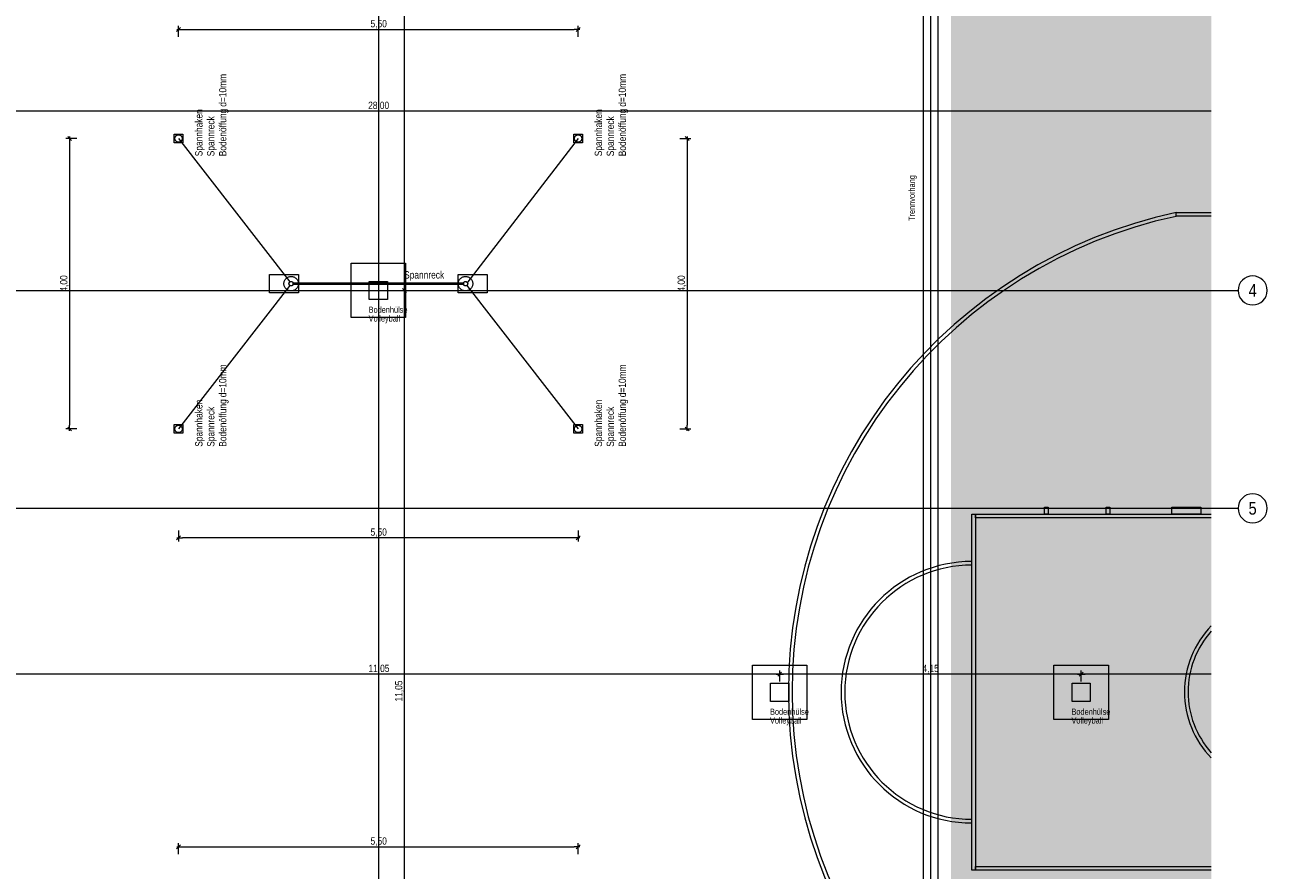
# Model space of a CAD drawing. Extents: x -720 to 300, y 62 to 1162.
# Tile 39 of 256: x -250 to 92, y 450 to 683. Entities that reach past the tile are written whole.
import ezdxf
from ezdxf.enums import TextEntityAlignment as Align
from ezdxf.lldxf.tags import DXFTag

# ---------------------------------------------------------------- set-up
doc = ezdxf.new("R2010")
doc.units = 0
doc.layers.get('0').update_dxf_attribs({"lineweight": 13})
for name, color, linetype, lineweight, true_color in [('60- 61 allgemeine Ausstattung- 1 Möbel', 7, 'Continuous', 9, 0x00cccc), ('70 -72 Beschriftung- 1 Beschriftung allgemein', 7, 'Continuous', 9, 0xff6633), ('70 -72 Beschriftung- 2 Beschriftung Bauteile', 7, 'Continuous', 9, 0x9999ff), ('70 -76 Bemaßung- 2 Allgemein', 9, 'Continuous', 5, 0x808080), ('iwb_Layout Achsbezeichung', 1, 'Continuous', 13, 0xff0000), ('iwb_Layout BA_Markierung', 7, 'Continuous', 9, 0xbadcdc)]:
    doc.layers.add(name, color=color, linetype=linetype, lineweight=lineweight, true_color=true_color)
doc.layers.add('70 -71 Achsen- 1 Gebäudeachsen', color=7, linetype='STRICHPUNKT2-A06G93UB8I', lineweight=18)
doc.layers.add('70 -73 Bauteildarst.- 2 verdeckt 0.15', color=7, linetype='fein_strichliert-A06G93UC8I', lineweight=15)
doc.styles.get("Standard").update_dxf_attribs({"font": 'ARIALN.TTF'})
tags = doc.linetypes.add('fein_strichliert-A06G93UC8I', pattern=[4, 1, -2, 1]).pattern_tags.tags
tags[8:9] = [DXFTag(74, 4), DXFTag(75, 0), DXFTag(340, '0'), DXFTag(46, 0.0), DXFTag(50, 0.0), DXFTag(44, 0.0), DXFTag(45, 0.0)]
tags[6:7] = [DXFTag(74, 4), DXFTag(75, 0), DXFTag(340, '0'), DXFTag(46, 0.0), DXFTag(50, 0.0), DXFTag(44, 0.0), DXFTag(45, 0.0)]
tags[4:5] = [DXFTag(74, 4), DXFTag(75, 0), DXFTag(340, '0'), DXFTag(46, 0.0), DXFTag(50, 0.0), DXFTag(44, 0.0), DXFTag(45, 0.0)]
tags = doc.linetypes.add('STRICHPUNKT2', pattern=[12.7, 6.35, -3.175, 0, -3.175]).pattern_tags.tags
tags[10:11] = [DXFTag(74, 4), DXFTag(75, 0), DXFTag(340, '0'), DXFTag(46, 0.0), DXFTag(50, 0.0), DXFTag(44, 0.0), DXFTag(45, 0.0)]
tags[8:9] = [DXFTag(74, 4), DXFTag(75, 0), DXFTag(340, '0'), DXFTag(46, 0.0), DXFTag(50, 0.0), DXFTag(44, 0.0), DXFTag(45, 0.0)]
tags[6:7] = [DXFTag(74, 4), DXFTag(75, 0), DXFTag(340, '0'), DXFTag(46, 0.0), DXFTag(50, 0.0), DXFTag(44, 0.0), DXFTag(45, 0.0)]
tags[4:5] = [DXFTag(74, 4), DXFTag(75, 0), DXFTag(340, '0'), DXFTag(46, 0.0), DXFTag(50, 0.0), DXFTag(44, 0.0), DXFTag(45, 0.0)]
tags = doc.linetypes.add('STRICHPUNKT2-A06G93UB8I', pattern=[12.7, 6.35, -3.175, 0, -3.175]).pattern_tags.tags
tags[10:11] = [DXFTag(74, 4), DXFTag(75, 0), DXFTag(340, '0'), DXFTag(46, 0.0), DXFTag(50, 0.0), DXFTag(44, 0.0), DXFTag(45, 0.0)]
tags[8:9] = [DXFTag(74, 4), DXFTag(75, 0), DXFTag(340, '0'), DXFTag(46, 0.0), DXFTag(50, 0.0), DXFTag(44, 0.0), DXFTag(45, 0.0)]
tags[6:7] = [DXFTag(74, 4), DXFTag(75, 0), DXFTag(340, '0'), DXFTag(46, 0.0), DXFTag(50, 0.0), DXFTag(44, 0.0), DXFTag(45, 0.0)]
tags[4:5] = [DXFTag(74, 4), DXFTag(75, 0), DXFTag(340, '0'), DXFTag(46, 0.0), DXFTag(50, 0.0), DXFTag(44, 0.0), DXFTag(45, 0.0)]

# ---------------------------------------------------------------- blocks, each defined once
blk = doc.blocks.new('Polygon-A06G93U58I')
at = {"color": 0, "linetype": 'ByBlock', "lineweight": -2, "ltscale": 0.13}
blk.add_solid([(4.85, 86.71), (4.69, 1083.81), (76.5, 86.52), (76.5, 1083.81)], dxfattribs=at)
blk = doc.blocks.new('Referenz-A06G93UD8I')
at = {"layer": '60- 61 allgemeine Ausstattung- 1 Möbel', "color": 0, "linetype": 'Continuous', "lineweight": -2, "ltscale": 0.13}
for p, q in [((-2.85, 768.91), (-2.85, 229.91)), ((1.15, 768.91), (1.15, 229.91)), ((-209.03, 650.58), (-209.03, 652.94)), ((-209.03, 652.94), (-206.67, 652.94)), ((-206.67, 650.58), (-209.03, 650.58)), ((-207.85, 651.76), (-177.22, 612.24)), ((-206.67, 652.94), (-206.67, 650.58)), ((-97.85, 651.76), (-128.49, 611.88)), ((-99.03, 650.58), (-99.03, 652.94)), ((-99.03, 652.94), (-96.67, 652.94)), ((-96.67, 650.58), (-99.03, 650.58)), ((-96.67, 652.94), (-96.67, 650.58)), ((66.75, 630.31), (66.75, 631.33)), ((66.75, 630.33), (66.75, 631.33)), ((66.75, 631.33), (76.46, 631.33)), ((76.46, 630.33), (66.75, 630.33)), ((-182.85, 609.26), (-182.85, 614.26)), ((-182.85, 614.26), (-174.85, 614.26)), ((-178.82, 612.15), (-178.77, 612.34)), ((-178.77, 612.34), (-178.7, 612.53)), ((-178.7, 612.53), (-178.62, 612.7)), ((-178.62, 612.7), (-178.52, 612.87)), ((-178.52, 612.87), (-178.4, 613.03)), ((-178.4, 613.03), (-178.27, 613.17)), ((-178.27, 613.17), (-178.12, 613.31)), ((-178.12, 613.31), (-177.96, 613.42)), ((-177.96, 613.42), (-177.8, 613.52)), ((-177.8, 613.52), (-177.62, 613.61)), ((-177.62, 613.61), (-177.43, 613.67)), ((-177.43, 613.67), (-177.24, 613.72)), ((-177.3, 612.16), (-177.26, 612.2)), ((-177.26, 612.2), (-177.22, 612.24)), ((-177.24, 613.72), (-177.05, 613.75)), ((-177.22, 612.24), (-177.17, 612.27)), ((-177.17, 612.27), (-177.12, 612.3)), ((-177.12, 612.3), (-177.06, 612.32)), ((-177.06, 612.32), (-177.01, 612.34)), ((-177.05, 613.75), (-176.85, 613.76)), ((-177.01, 612.34), (-176.95, 612.35)), ((-176.95, 612.35), (-176.89, 612.36)), ((-176.89, 612.36), (-176.83, 612.36)), ((-176.85, 613.76), (-176.66, 613.75)), ((-176.83, 612.36), (-176.77, 612.35)), ((-176.77, 612.35), (-176.72, 612.34)), ((-176.72, 612.34), (-176.66, 612.33)), ((-176.66, 613.75), (-176.46, 613.72)), ((-176.66, 612.33), (-176.61, 612.31)), ((-176.61, 612.31), (-176.55, 612.28)), ((-176.55, 612.28), (-176.5, 612.25)), ((-176.5, 612.25), (-176.46, 612.21)), ((-176.46, 613.72), (-176.27, 613.67)), ((-176.46, 612.21), (-176.42, 612.17)), ((-176.27, 613.67), (-176.09, 613.61)), ((-176.09, 613.61), (-175.91, 613.52)), ((-175.91, 613.52), (-175.74, 613.42)), ((-175.74, 613.42), (-175.58, 613.31)), ((-175.58, 613.31), (-175.44, 613.17)), ((-175.44, 613.17), (-175.31, 613.03)), ((-175.31, 613.03), (-175.19, 612.87)), ((-175.19, 612.87), (-175.09, 612.7)), ((-175.09, 612.7), (-175, 612.53)), ((-175, 612.53), (-174.94, 612.34)), ((-174.94, 612.34), (-174.89, 612.15)), ((-174.85, 614.26), (-174.85, 609.26)), ((-130.85, 614.26), (-122.85, 614.26)), ((-130.85, 609.26), (-130.85, 614.26)), ((-130.81, 612.15), (-130.77, 612.34)), ((-130.77, 612.34), (-130.7, 612.52)), ((-130.7, 612.52), (-130.62, 612.7)), ((-130.62, 612.7), (-130.52, 612.87)), ((-130.52, 612.87), (-130.4, 613.03)), ((-130.4, 613.03), (-130.27, 613.17)), ((-130.27, 613.17), (-130.12, 613.31)), ((-130.12, 613.31), (-129.96, 613.42)), ((-129.96, 613.42), (-129.8, 613.52)), ((-129.8, 613.52), (-129.62, 613.61)), ((-129.62, 613.61), (-129.43, 613.67)), ((-129.43, 613.67), (-129.24, 613.72)), ((-129.3, 612.16), (-129.26, 612.2)), ((-129.26, 612.2), (-129.22, 612.24)), ((-129.24, 613.72), (-129.05, 613.75)), ((-129.22, 612.24), (-129.17, 612.27)), ((-129.17, 612.27), (-129.12, 612.3)), ((-129.12, 612.3), (-129.06, 612.32)), ((-129.06, 612.32), (-129.01, 612.34)), ((-129.05, 613.75), (-128.85, 613.76)), ((-129.01, 612.34), (-128.95, 612.35)), ((-128.95, 612.35), (-128.89, 612.36)), ((-128.89, 612.36), (-128.83, 612.36)), ((-128.85, 613.76), (-128.66, 613.75)), ((-128.83, 612.36), (-128.77, 612.35)), ((-128.77, 612.35), (-128.72, 612.34)), ((-128.72, 612.34), (-128.66, 612.33)), ((-128.66, 613.75), (-128.46, 613.72)), ((-128.66, 612.33), (-128.61, 612.31)), ((-128.61, 612.31), (-128.55, 612.28)), ((-128.55, 612.28), (-128.5, 612.25)), ((-128.5, 612.25), (-128.46, 612.21)), ((-128.46, 613.72), (-128.27, 613.67)), ((-128.46, 612.21), (-128.42, 612.17)), ((-128.27, 613.67), (-128.09, 613.61)), ((-128.09, 613.61), (-127.91, 613.52)), ((-127.91, 613.52), (-127.74, 613.42)), ((-127.74, 613.42), (-127.58, 613.31)), ((-127.58, 613.31), (-127.44, 613.17)), ((-127.44, 613.17), (-127.31, 613.03)), ((-127.31, 613.03), (-127.19, 612.87)), ((-127.19, 612.87), (-127.09, 612.7)), ((-127.09, 612.7), (-127.01, 612.52)), ((-127.01, 612.52), (-126.94, 612.34)), ((-126.94, 612.34), (-126.89, 612.15)), ((-122.85, 614.26), (-122.85, 609.26)), ((-177.22, 611.29), (-207.85, 571.76)), ((-174.85, 609.26), (-182.85, 609.26)), ((-178.85, 611.76), (-178.84, 611.96)), ((-178.84, 611.56), (-178.85, 611.76)), ((-178.84, 611.96), (-178.82, 612.15)), ((-178.82, 611.37), (-178.84, 611.56)), ((-178.77, 611.18), (-178.82, 611.37)), ((-178.7, 610.99), (-178.77, 611.18)), ((-178.62, 610.82), (-178.7, 610.99)), ((-178.52, 610.65), (-178.62, 610.82)), ((-178.4, 610.49), (-178.52, 610.65)), ((-178.27, 610.35), (-178.4, 610.49)), ((-178.12, 610.21), (-178.27, 610.35)), ((-177.96, 610.1), (-178.12, 610.21)), ((-177.8, 610), (-177.96, 610.1)), ((-177.62, 609.91), (-177.8, 610)), ((-177.43, 609.85), (-177.62, 609.91)), ((-177.45, 611.84), (-177.44, 611.9)), ((-177.45, 611.78), (-177.45, 611.84)), ((-177.45, 611.72), (-177.45, 611.78)), ((-177.44, 611.66), (-177.45, 611.72)), ((-177.44, 611.9), (-177.42, 611.95)), ((-177.43, 611.6), (-177.44, 611.66)), ((-177.41, 611.55), (-177.43, 611.6)), ((-177.24, 609.8), (-177.43, 609.85)), ((-177.42, 611.95), (-177.4, 612.01)), ((-177.39, 611.49), (-177.41, 611.55)), ((-177.4, 612.01), (-177.37, 612.06)), ((-177.36, 611.44), (-177.39, 611.49)), ((-177.37, 612.06), (-177.34, 612.11)), ((-177.33, 611.39), (-177.36, 611.44)), ((-177.34, 612.11), (-177.3, 612.16)), ((-177.29, 611.35), (-177.33, 611.39)), ((-177.25, 611.31), (-177.29, 611.35)), ((-177.2, 611.27), (-177.25, 611.31)), ((-177.05, 609.77), (-177.24, 609.8)), ((-177.15, 611.24), (-177.2, 611.27)), ((-177.1, 611.21), (-177.15, 611.24)), ((-177.05, 611.19), (-177.1, 611.21)), ((-176.99, 611.18), (-177.05, 611.19)), ((-176.85, 609.76), (-177.05, 609.77)), ((-176.93, 611.16), (-176.99, 611.18)), ((-176.87, 611.16), (-176.93, 611.16)), ((-176.81, 611.16), (-176.87, 611.16)), ((-176.66, 609.77), (-176.85, 609.76)), ((-176.76, 611.17), (-176.81, 611.16)), ((-176.7, 611.18), (-176.76, 611.17)), ((-176.64, 611.2), (-176.7, 611.18)), ((-176.46, 609.8), (-176.66, 609.77)), ((-176.59, 611.22), (-176.64, 611.2)), ((-176.54, 611.25), (-176.59, 611.22)), ((-176.49, 611.28), (-176.54, 611.25)), ((-176.44, 611.32), (-176.49, 611.28)), ((-176.27, 609.85), (-176.46, 609.8)), ((-176.4, 611.36), (-176.44, 611.32)), ((-176.42, 612.17), (-176.38, 612.13)), ((-176.37, 611.41), (-176.4, 611.36)), ((-176.38, 612.13), (-176.34, 612.08)), ((-176.33, 611.46), (-176.37, 611.41)), ((-176.34, 612.08), (-176.31, 612.03)), ((-176.31, 611.51), (-176.33, 611.46)), ((-176.31, 612.03), (-176.29, 611.97)), ((-176.31, 611.51), (-176.31, 612.01)), ((-176.31, 612.01), (-129.4, 612.01)), ((-176.28, 611.57), (-176.31, 611.51)), ((-129.4, 611.51), (-176.31, 611.51)), ((-176.29, 611.97), (-176.27, 611.92)), ((-176.27, 611.62), (-176.28, 611.57)), ((-176.27, 611.92), (-176.26, 611.86)), ((-176.26, 611.68), (-176.27, 611.62)), ((-176.09, 609.91), (-176.27, 609.85)), ((-176.26, 611.86), (-176.25, 611.8)), ((-176.25, 611.74), (-176.26, 611.68)), ((-176.25, 611.8), (-176.25, 611.74)), ((-175.91, 610), (-176.09, 609.91)), ((-175.74, 610.1), (-175.91, 610)), ((-175.58, 610.21), (-175.74, 610.1)), ((-175.44, 610.35), (-175.58, 610.21)), ((-175.31, 610.49), (-175.44, 610.35)), ((-175.19, 610.65), (-175.31, 610.49)), ((-175.09, 610.82), (-175.19, 610.65)), ((-175, 610.99), (-175.09, 610.82)), ((-174.94, 611.18), (-175, 610.99)), ((-174.89, 611.37), (-174.94, 611.18)), ((-174.89, 612.15), (-174.86, 611.96)), ((-174.86, 611.56), (-174.89, 611.37)), ((-174.86, 611.96), (-174.85, 611.76)), ((-174.85, 611.76), (-174.86, 611.56)), ((-130.85, 611.76), (-130.84, 611.96)), ((-130.84, 611.56), (-130.85, 611.76)), ((-122.85, 609.26), (-130.85, 609.26)), ((-130.84, 611.96), (-130.81, 612.15)), ((-130.81, 611.37), (-130.84, 611.56)), ((-130.77, 611.18), (-130.81, 611.37)), ((-130.7, 610.99), (-130.77, 611.18)), ((-130.62, 610.82), (-130.7, 610.99)), ((-130.52, 610.65), (-130.62, 610.82)), ((-130.4, 610.49), (-130.52, 610.65)), ((-130.27, 610.35), (-130.4, 610.49)), ((-130.12, 610.21), (-130.27, 610.35)), ((-129.96, 610.1), (-130.12, 610.21)), ((-129.8, 610), (-129.96, 610.1)), ((-129.62, 609.91), (-129.8, 610)), ((-129.43, 609.85), (-129.62, 609.91)), ((-129.45, 611.84), (-129.44, 611.9)), ((-129.45, 611.78), (-129.45, 611.84)), ((-129.45, 611.72), (-129.45, 611.78)), ((-129.44, 611.66), (-129.45, 611.72)), ((-129.44, 611.9), (-129.42, 611.95)), ((-129.43, 611.6), (-129.44, 611.66)), ((-129.41, 611.55), (-129.43, 611.6)), ((-129.24, 609.8), (-129.43, 609.85)), ((-129.42, 611.95), (-129.4, 612.01)), ((-129.39, 611.49), (-129.41, 611.55)), ((-129.4, 612.01), (-129.37, 612.06)), ((-129.4, 612.01), (-129.4, 611.51)), ((-129.36, 611.44), (-129.39, 611.49)), ((-129.37, 612.06), (-129.34, 612.11)), ((-129.33, 611.39), (-129.36, 611.44)), ((-129.34, 612.11), (-129.3, 612.16)), ((-129.29, 611.35), (-129.33, 611.39)), ((-129.25, 611.31), (-129.29, 611.35)), ((-129.2, 611.27), (-129.25, 611.31)), ((-129.05, 609.77), (-129.24, 609.8)), ((-129.15, 611.24), (-129.2, 611.27)), ((-129.1, 611.21), (-129.15, 611.24)), ((-129.05, 611.19), (-129.1, 611.21)), ((-128.99, 611.18), (-129.05, 611.19)), ((-128.85, 609.76), (-129.05, 609.77)), ((-128.93, 611.16), (-128.99, 611.18)), ((-128.87, 611.16), (-128.93, 611.16)), ((-128.81, 611.16), (-128.87, 611.16)), ((-128.66, 609.77), (-128.85, 609.76)), ((-128.76, 611.17), (-128.81, 611.16)), ((-128.7, 611.18), (-128.76, 611.17)), ((-128.64, 611.2), (-128.7, 611.18)), ((-128.46, 609.8), (-128.66, 609.77)), ((-128.59, 611.22), (-128.64, 611.2)), ((-128.54, 611.25), (-128.59, 611.22)), ((-128.49, 611.28), (-128.54, 611.25)), ((-128.44, 611.32), (-128.49, 611.28)), ((-128.49, 611.29), (-97.85, 571.76)), ((-128.27, 609.85), (-128.46, 609.8)), ((-128.4, 611.36), (-128.44, 611.32)), ((-128.42, 612.17), (-128.38, 612.13)), ((-128.37, 611.41), (-128.4, 611.36)), ((-128.38, 612.13), (-128.34, 612.08)), ((-128.33, 611.46), (-128.37, 611.41)), ((-128.34, 612.08), (-128.31, 612.03)), ((-128.31, 611.51), (-128.33, 611.46)), ((-128.31, 612.03), (-128.29, 611.97)), ((-128.28, 611.57), (-128.31, 611.51)), ((-128.29, 611.97), (-128.27, 611.92)), ((-128.27, 611.62), (-128.28, 611.57)), ((-128.27, 611.92), (-128.26, 611.86)), ((-128.26, 611.68), (-128.27, 611.62)), ((-128.09, 609.91), (-128.27, 609.85)), ((-128.26, 611.86), (-128.25, 611.8)), ((-128.25, 611.74), (-128.26, 611.68)), ((-128.25, 611.8), (-128.25, 611.74)), ((-127.91, 610), (-128.09, 609.91)), ((-127.74, 610.1), (-127.91, 610)), ((-127.58, 610.21), (-127.74, 610.1)), ((-127.44, 610.35), (-127.58, 610.21)), ((-127.31, 610.49), (-127.44, 610.35)), ((-127.19, 610.65), (-127.31, 610.49)), ((-127.09, 610.82), (-127.19, 610.65)), ((-127.01, 610.99), (-127.09, 610.82)), ((-126.94, 611.18), (-127.01, 610.99)), ((-126.89, 611.37), (-126.94, 611.18)), ((-126.89, 612.15), (-126.86, 611.96)), ((-126.86, 611.56), (-126.89, 611.37)), ((-126.86, 611.96), (-126.85, 611.76)), ((-126.85, 611.76), (-126.86, 611.56)), ((-209.03, 570.58), (-209.03, 572.94)), ((-209.03, 572.94), (-206.67, 572.94)), ((-206.67, 572.94), (-206.67, 570.58)), ((-99.03, 570.58), (-99.03, 572.94)), ((-99.03, 572.94), (-96.67, 572.94)), ((-96.67, 572.94), (-96.67, 570.58)), ((-206.67, 570.58), (-209.03, 570.58)), ((-96.67, 570.58), (-99.03, 570.58)), ((10.55, 450.26), (10.55, 548.26)), ((10.55, 548.26), (11.55, 548.26)), ((11.55, 548.26), (11.55, 450.26)), ((11.55, 547.26), (11.55, 548.26)), ((11.55, 548.26), (76.46, 548.26)), ((76.46, 547.26), (11.55, 547.26)), ((30.55, 548.26), (30.55, 550.26)), ((30.55, 550.26), (31.55, 550.26)), ((31.55, 548.26), (30.55, 548.26)), ((31.55, 550.26), (31.55, 548.26)), ((47.55, 548.26), (47.55, 550.26)), ((47.55, 550.26), (48.55, 550.26)), ((48.55, 548.26), (47.55, 548.26)), ((48.55, 550.26), (48.55, 548.26)), ((65.55, 548.26), (65.55, 550.26)), ((65.55, 550.26), (73.55, 550.26)), ((73.55, 548.26), (65.55, 548.26)), ((73.55, 550.26), (73.55, 548.26)), ((11.55, 450.26), (10.55, 450.26)), ((11.55, 450.26), (11.55, 451.26)), ((11.55, 451.26), (76.46, 451.26)), ((76.46, 450.26), (11.55, 450.26))]:
    blk.add_line(p, q, dxfattribs=at)
at = {"layer": '60- 61 allgemeine Ausstattung- 1 Möbel', "color": 0, "lineweight": -2}
for p, q in [((-208.87, 651.86), (-208.85, 651.96)), ((-208.87, 651.76), (-208.87, 651.86)), ((-208.87, 651.66), (-208.87, 651.76)), ((-208.85, 651.56), (-208.87, 651.66)), ((-208.85, 651.96), (-208.83, 652.06)), ((-208.83, 651.46), (-208.85, 651.56)), ((-208.83, 652.06), (-208.8, 652.15)), ((-208.8, 651.37), (-208.83, 651.46)), ((-208.8, 652.15), (-208.75, 652.24)), ((-208.75, 651.28), (-208.8, 651.37)), ((-208.75, 652.24), (-208.7, 652.33)), ((-208.7, 651.19), (-208.75, 651.28)), ((-208.7, 652.33), (-208.64, 652.41)), ((-208.64, 651.11), (-208.7, 651.19)), ((-208.64, 652.41), (-208.57, 652.48)), ((-208.57, 651.04), (-208.64, 651.11)), ((-208.57, 652.48), (-208.5, 652.55)), ((-208.5, 650.97), (-208.57, 651.04)), ((-208.5, 652.55), (-208.42, 652.61)), ((-208.42, 650.91), (-208.5, 650.97)), ((-208.42, 652.61), (-208.33, 652.66)), ((-208.33, 650.86), (-208.42, 650.91)), ((-208.33, 652.66), (-208.24, 652.7)), ((-208.24, 650.82), (-208.33, 650.86)), ((-208.24, 652.7), (-208.15, 652.74)), ((-208.15, 650.78), (-208.24, 650.82)), ((-208.15, 652.74), (-208.05, 652.76)), ((-208.05, 650.76), (-208.15, 650.78)), ((-208.05, 652.76), (-207.95, 652.77)), ((-207.95, 650.74), (-208.05, 650.76)), ((-207.95, 652.77), (-207.85, 652.78)), ((-207.85, 650.74), (-207.95, 650.74)), ((-207.85, 652.78), (-207.75, 652.77)), ((-207.75, 650.74), (-207.85, 650.74)), ((-207.75, 652.77), (-207.65, 652.76)), ((-207.65, 650.76), (-207.75, 650.74)), ((-207.65, 652.76), (-207.56, 652.74)), ((-207.56, 650.78), (-207.65, 650.76)), ((-207.56, 652.74), (-207.46, 652.7)), ((-207.46, 650.82), (-207.56, 650.78)), ((-207.46, 652.7), (-207.37, 652.66)), ((-207.37, 650.86), (-207.46, 650.82)), ((-207.37, 652.66), (-207.29, 652.61)), ((-207.29, 650.91), (-207.37, 650.86)), ((-207.29, 652.61), (-207.21, 652.55)), ((-207.21, 650.97), (-207.29, 650.91)), ((-207.21, 652.55), (-207.13, 652.48)), ((-207.13, 651.04), (-207.21, 650.97)), ((-207.13, 652.48), (-207.06, 652.41)), ((-207.06, 651.11), (-207.13, 651.04)), ((-207.06, 652.41), (-207, 652.33)), ((-207, 651.19), (-207.06, 651.11)), ((-207, 652.33), (-206.95, 652.24)), ((-206.95, 651.28), (-207, 651.19)), ((-206.95, 652.24), (-206.91, 652.15)), ((-206.91, 651.37), (-206.95, 651.28)), ((-206.91, 652.15), (-206.88, 652.06)), ((-206.88, 651.46), (-206.91, 651.37)), ((-206.88, 652.06), (-206.85, 651.96)), ((-206.85, 651.56), (-206.88, 651.46)), ((-206.85, 651.96), (-206.84, 651.86)), ((-206.84, 651.66), (-206.85, 651.56)), ((-206.84, 651.86), (-206.83, 651.76)), ((-206.83, 651.76), (-206.84, 651.66)), ((-98.87, 651.86), (-98.85, 651.96)), ((-98.87, 651.76), (-98.87, 651.86)), ((-98.87, 651.66), (-98.87, 651.76)), ((-98.85, 651.56), (-98.87, 651.66)), ((-98.85, 651.96), (-98.83, 652.06)), ((-98.83, 651.46), (-98.85, 651.56)), ((-98.83, 652.06), (-98.8, 652.15)), ((-98.8, 651.37), (-98.83, 651.46)), ((-98.8, 652.15), (-98.75, 652.24)), ((-98.75, 651.28), (-98.8, 651.37)), ((-98.75, 652.24), (-98.7, 652.33)), ((-98.7, 651.19), (-98.75, 651.28)), ((-98.7, 652.33), (-98.64, 652.41)), ((-98.64, 651.11), (-98.7, 651.19)), ((-98.64, 652.41), (-98.57, 652.48)), ((-98.57, 651.04), (-98.64, 651.11)), ((-98.57, 652.48), (-98.5, 652.55)), ((-98.5, 650.97), (-98.57, 651.04)), ((-98.5, 652.55), (-98.42, 652.61)), ((-98.42, 650.91), (-98.5, 650.97)), ((-98.42, 652.61), (-98.33, 652.66)), ((-98.33, 650.86), (-98.42, 650.91)), ((-98.33, 652.66), (-98.24, 652.7)), ((-98.24, 650.82), (-98.33, 650.86)), ((-98.24, 652.7), (-98.15, 652.74)), ((-98.15, 650.78), (-98.24, 650.82)), ((-98.15, 652.74), (-98.05, 652.76)), ((-98.05, 650.76), (-98.15, 650.78)), ((-98.05, 652.76), (-97.95, 652.77)), ((-97.95, 650.74), (-98.05, 650.76)), ((-97.95, 652.77), (-97.85, 652.78)), ((-97.85, 650.74), (-97.95, 650.74)), ((-97.85, 652.78), (-97.75, 652.77)), ((-97.75, 650.74), (-97.85, 650.74)), ((-97.75, 652.77), (-97.65, 652.76)), ((-97.65, 650.76), (-97.75, 650.74)), ((-97.65, 652.76), (-97.56, 652.74)), ((-97.56, 650.78), (-97.65, 650.76)), ((-97.56, 652.74), (-97.46, 652.7)), ((-97.46, 650.82), (-97.56, 650.78)), ((-97.46, 652.7), (-97.37, 652.66)), ((-97.37, 650.86), (-97.46, 650.82)), ((-97.37, 652.66), (-97.29, 652.61)), ((-97.29, 650.91), (-97.37, 650.86)), ((-97.29, 652.61), (-97.21, 652.55)), ((-97.21, 650.97), (-97.29, 650.91)), ((-97.21, 652.55), (-97.13, 652.48)), ((-97.13, 651.04), (-97.21, 650.97)), ((-97.13, 652.48), (-97.06, 652.41)), ((-97.06, 651.11), (-97.13, 651.04)), ((-97.06, 652.41), (-97, 652.33)), ((-97, 651.19), (-97.06, 651.11)), ((-97, 652.33), (-96.95, 652.24)), ((-96.95, 651.28), (-97, 651.19)), ((-96.95, 652.24), (-96.91, 652.15)), ((-96.91, 651.37), (-96.95, 651.28)), ((-96.91, 652.15), (-96.88, 652.06)), ((-96.88, 651.46), (-96.91, 651.37)), ((-96.88, 652.06), (-96.85, 651.96)), ((-96.85, 651.56), (-96.88, 651.46)), ((-96.85, 651.96), (-96.84, 651.86)), ((-96.84, 651.66), (-96.85, 651.56)), ((-96.84, 651.86), (-96.83, 651.76)), ((-96.83, 651.76), (-96.84, 651.66)), ((-208.87, 571.86), (-208.85, 571.96)), ((-208.87, 571.76), (-208.87, 571.86)), ((-208.87, 571.66), (-208.87, 571.76)), ((-208.85, 571.56), (-208.87, 571.66)), ((-208.85, 571.96), (-208.83, 572.06)), ((-208.83, 571.46), (-208.85, 571.56)), ((-208.83, 572.06), (-208.8, 572.15)), ((-208.8, 571.37), (-208.83, 571.46)), ((-208.8, 572.15), (-208.75, 572.24)), ((-208.75, 571.28), (-208.8, 571.37)), ((-208.75, 572.24), (-208.7, 572.33)), ((-208.7, 571.19), (-208.75, 571.28)), ((-208.7, 572.33), (-208.64, 572.41)), ((-208.64, 571.11), (-208.7, 571.19)), ((-208.64, 572.41), (-208.57, 572.48)), ((-208.57, 572.48), (-208.5, 572.55)), ((-208.5, 572.55), (-208.42, 572.61)), ((-208.42, 572.61), (-208.33, 572.66)), ((-208.33, 572.66), (-208.24, 572.7)), ((-208.24, 572.7), (-208.15, 572.74)), ((-208.15, 572.74), (-208.05, 572.76)), ((-208.05, 572.76), (-207.95, 572.77)), ((-207.95, 572.77), (-207.85, 572.78)), ((-207.85, 572.78), (-207.75, 572.77)), ((-207.75, 572.77), (-207.65, 572.76)), ((-207.65, 572.76), (-207.56, 572.74)), ((-207.56, 572.74), (-207.46, 572.7)), ((-207.46, 572.7), (-207.37, 572.66)), ((-207.37, 572.66), (-207.29, 572.61)), ((-207.29, 572.61), (-207.21, 572.55)), ((-207.21, 572.55), (-207.13, 572.48)), ((-207.13, 572.48), (-207.06, 572.41)), ((-207.06, 572.41), (-207, 572.33)), ((-207, 571.19), (-207.06, 571.11)), ((-207, 572.33), (-206.95, 572.24)), ((-206.95, 571.28), (-207, 571.19)), ((-206.95, 572.24), (-206.91, 572.15)), ((-206.91, 571.37), (-206.95, 571.28)), ((-206.91, 572.15), (-206.88, 572.06)), ((-206.88, 571.46), (-206.91, 571.37)), ((-206.88, 572.06), (-206.85, 571.96)), ((-206.85, 571.56), (-206.88, 571.46)), ((-206.85, 571.96), (-206.84, 571.86)), ((-206.84, 571.66), (-206.85, 571.56)), ((-206.84, 571.86), (-206.83, 571.76)), ((-206.83, 571.76), (-206.84, 571.66)), ((-98.87, 571.86), (-98.85, 571.96)), ((-98.87, 571.76), (-98.87, 571.86)), ((-98.87, 571.66), (-98.87, 571.76)), ((-98.85, 571.56), (-98.87, 571.66)), ((-98.85, 571.96), (-98.83, 572.06)), ((-98.83, 571.46), (-98.85, 571.56)), ((-98.83, 572.06), (-98.8, 572.15)), ((-98.8, 571.37), (-98.83, 571.46)), ((-98.8, 572.15), (-98.75, 572.24)), ((-98.75, 571.28), (-98.8, 571.37)), ((-98.75, 572.24), (-98.7, 572.33)), ((-98.7, 571.19), (-98.75, 571.28)), ((-98.7, 572.33), (-98.64, 572.41)), ((-98.64, 571.11), (-98.7, 571.19)), ((-98.64, 572.41), (-98.57, 572.48)), ((-98.57, 572.48), (-98.5, 572.55)), ((-98.5, 572.55), (-98.42, 572.61)), ((-98.42, 572.61), (-98.33, 572.66)), ((-98.33, 572.66), (-98.24, 572.7)), ((-98.24, 572.7), (-98.15, 572.74)), ((-98.15, 572.74), (-98.05, 572.76)), ((-98.05, 572.76), (-97.95, 572.77)), ((-97.95, 572.77), (-97.85, 572.78)), ((-97.85, 572.78), (-97.75, 572.77)), ((-97.75, 572.77), (-97.65, 572.76)), ((-97.65, 572.76), (-97.56, 572.74)), ((-97.56, 572.74), (-97.46, 572.7)), ((-97.46, 572.7), (-97.37, 572.66)), ((-97.37, 572.66), (-97.29, 572.61)), ((-97.29, 572.61), (-97.21, 572.55)), ((-97.21, 572.55), (-97.13, 572.48)), ((-97.13, 572.48), (-97.06, 572.41)), ((-97.06, 572.41), (-97, 572.33)), ((-97, 571.19), (-97.06, 571.11)), ((-97, 572.33), (-96.95, 572.24)), ((-96.95, 571.28), (-97, 571.19)), ((-96.95, 572.24), (-96.91, 572.15)), ((-96.91, 571.37), (-96.95, 571.28)), ((-96.91, 572.15), (-96.88, 572.06)), ((-96.88, 571.46), (-96.91, 571.37)), ((-96.88, 572.06), (-96.85, 571.96)), ((-96.85, 571.56), (-96.88, 571.46)), ((-96.85, 571.96), (-96.84, 571.86)), ((-96.84, 571.66), (-96.85, 571.56)), ((-96.84, 571.86), (-96.83, 571.76)), ((-96.83, 571.76), (-96.84, 571.66)), ((-208.57, 571.04), (-208.64, 571.11)), ((-208.5, 570.97), (-208.57, 571.04)), ((-208.42, 570.91), (-208.5, 570.97)), ((-208.33, 570.86), (-208.42, 570.91)), ((-208.24, 570.82), (-208.33, 570.86)), ((-208.15, 570.78), (-208.24, 570.82)), ((-208.05, 570.76), (-208.15, 570.78)), ((-207.95, 570.74), (-208.05, 570.76)), ((-207.85, 570.74), (-207.95, 570.74)), ((-207.75, 570.74), (-207.85, 570.74)), ((-207.65, 570.76), (-207.75, 570.74)), ((-207.56, 570.78), (-207.65, 570.76)), ((-207.46, 570.82), (-207.56, 570.78)), ((-207.37, 570.86), (-207.46, 570.82)), ((-207.29, 570.91), (-207.37, 570.86)), ((-207.21, 570.97), (-207.29, 570.91)), ((-207.13, 571.04), (-207.21, 570.97)), ((-207.06, 571.11), (-207.13, 571.04)), ((-98.57, 571.04), (-98.64, 571.11)), ((-98.5, 570.97), (-98.57, 571.04)), ((-98.42, 570.91), (-98.5, 570.97)), ((-98.33, 570.86), (-98.42, 570.91)), ((-98.24, 570.82), (-98.33, 570.86)), ((-98.15, 570.78), (-98.24, 570.82)), ((-98.05, 570.76), (-98.15, 570.78)), ((-97.95, 570.74), (-98.05, 570.76)), ((-97.85, 570.74), (-97.95, 570.74)), ((-97.75, 570.74), (-97.85, 570.74)), ((-97.65, 570.76), (-97.75, 570.74)), ((-97.56, 570.78), (-97.65, 570.76)), ((-97.46, 570.82), (-97.56, 570.78)), ((-97.37, 570.86), (-97.46, 570.82)), ((-97.29, 570.91), (-97.37, 570.86)), ((-97.21, 570.97), (-97.29, 570.91)), ((-97.13, 571.04), (-97.21, 570.97)), ((-97.06, 571.11), (-97.13, 571.04))]:
    blk.add_line(p, q, dxfattribs=at)
at = {"layer": '60- 61 allgemeine Ausstattung- 1 Möbel', "color": 0, "linetype": 'Continuous', "lineweight": -2, "ltscale": 0.13}
for centre, major_axis, end_param in [((95.05, 499.33), (-28.3, 132), 1.359608), ((95.05, 499.33), (-28.3, 130.98), 1.358007), ((10.55, 499.26), (0, 36), 1.570796), ((10.55, 499.26), (0, 35), 1.570796), ((95.05, 499.33), (-18.59, 18.18), 0.77418), ((95.05, 499.33), (-18.59, 16.72), 0.732366), ((95.05, 499.33), (-135, 0), 1.359608), ((95.05, 499.33), (-134, 0), 1.358007), ((10.55, 499.26), (-36, 0), 1.570796), ((10.55, 499.26), (-35, 0), 1.570796), ((95.05, 499.33), (-26, 0), 0.77418), ((95.05, 499.33), (-25, 0), 0.732366)]:
    blk.add_ellipse(centre, major_axis=major_axis, ratio=1, start_param=0, end_param=end_param, dxfattribs=at)
at = {"layer": '70 -71 Achsen- 1 Gebäudeachsen', "color": 0, "linetype": 'STRICHPUNKT2-A06G93UB8I', "lineweight": -2, "ltscale": 0.13}
for p, q in [((-152.85, 1084.85), (-152.85, 85.41)), ((-0.85, 1084.85), (-0.85, 85.41)), ((-682.36, 609.91), (76.46, 609.91)), ((-682.36, 549.91), (76.46, 549.91))]:
    blk.add_line(p, q, dxfattribs=at)
at = {"layer": '70 -73 Bauteildarst.- 2 verdeckt 0.15', "color": 0, "linetype": 'fein_strichliert-A06G93UC8I', "lineweight": -2, "ltscale": 0.13}
for p, q in [((-160.35, 617.41), (-145.35, 617.41)), ((-160.35, 602.41), (-160.35, 617.41)), ((-145.35, 617.41), (-145.35, 602.41)), ((-155.35, 612.41), (-150.35, 612.41)), ((-155.35, 607.41), (-155.35, 612.41)), ((-150.35, 612.41), (-150.35, 607.41)), ((-150.35, 607.41), (-155.35, 607.41)), ((-145.35, 602.41), (-160.35, 602.41)), ((-49.85, 491.71), (-49.85, 506.71)), ((-49.85, 506.71), (-34.85, 506.71)), ((-34.85, 506.71), (-34.85, 491.71)), ((33.15, 491.71), (33.15, 506.71)), ((33.15, 506.71), (48.15, 506.71)), ((48.15, 506.71), (48.15, 491.71)), ((-44.85, 496.71), (-44.85, 501.71)), ((-44.85, 501.71), (-39.85, 501.71)), ((-39.85, 501.71), (-39.85, 496.71)), ((38.15, 496.71), (38.15, 501.71)), ((38.15, 501.71), (43.15, 501.71)), ((43.15, 501.71), (43.15, 496.71)), ((-39.85, 496.71), (-44.85, 496.71)), ((43.15, 496.71), (38.15, 496.71)), ((-34.85, 491.71), (-49.85, 491.71)), ((48.15, 491.71), (33.15, 491.71))]:
    blk.add_line(p, q, dxfattribs=at)
at = {"layer": '70 -76 Bemaßung- 2 Allgemein', "color": 0, "linetype": 'Continuous', "lineweight": -2, "ltscale": 0.13}
for p, q in [((-145.63, 610.97), (-145.63, 771.35)), ((-208.38, 681.23), (-207.32, 682.29)), ((-208.35, 681.76), (-206.79, 681.76)), ((-207.85, 679.76), (-207.85, 682.76)), ((-206.79, 681.76), (-98.91, 681.76)), ((-97.35, 681.76), (-98.91, 681.76)), ((-97.32, 682.29), (-98.38, 681.23)), ((-97.85, 679.76), (-97.85, 682.76)), ((76.46, 659.26), (-431.79, 659.26)), ((-235.85, 651.76), (-238.85, 651.76)), ((-238.38, 652.29), (-237.32, 651.23)), ((-237.85, 652.26), (-237.85, 650.7)), ((-237.85, 650.7), (-237.85, 572.82)), ((-69.85, 651.76), (-66.85, 651.76)), ((-68.38, 652.29), (-67.32, 651.23)), ((-67.85, 652.26), (-67.85, 650.7)), ((-67.85, 650.7), (-67.85, 572.82)), ((-148.13, 609.91), (-144.63, 609.91)), ((-148.13, 609.91), (-144.63, 609.91)), ((-145.1, 609.38), (-146.16, 610.44)), ((-146.16, 610.44), (-145.1, 609.38)), ((-145.63, 608.91), (-145.63, 610.97)), ((-145.63, 610.91), (-145.63, 608.85)), ((-145.63, 389.97), (-145.63, 608.85)), ((-235.85, 571.76), (-238.85, 571.76)), ((-237.32, 571.23), (-238.38, 572.29)), ((-237.85, 571.26), (-237.85, 572.82)), ((-69.85, 571.76), (-66.85, 571.76)), ((-67.32, 571.23), (-68.38, 572.29)), ((-67.85, 571.26), (-67.85, 572.82)), ((-208.38, 541.23), (-207.32, 542.29)), ((-208.35, 541.76), (-206.79, 541.76)), ((-207.85, 543.76), (-207.85, 540.76)), ((-98.91, 541.76), (-206.79, 541.76)), ((-97.35, 541.76), (-98.91, 541.76)), ((-97.32, 542.29), (-98.38, 541.23)), ((-97.85, 543.76), (-97.85, 540.76)), ((-43.41, 504.22), (-262.29, 504.22)), ((-41.35, 504.22), (-43.41, 504.22)), ((-43.35, 504.22), (-41.29, 504.22)), ((-41.82, 504.75), (-42.88, 503.69)), ((-42.88, 503.69), (-41.82, 504.75)), ((-42.35, 502.21), (-42.35, 505.22)), ((-42.35, 502.21), (-42.35, 505.22)), ((39.59, 504.22), (-41.29, 504.22)), ((41.65, 504.22), (39.59, 504.22)), ((39.65, 504.22), (41.71, 504.22)), ((40.12, 503.69), (41.18, 504.75)), ((41.18, 504.75), (40.12, 503.69)), ((40.65, 502.21), (40.65, 505.22)), ((40.65, 502.21), (40.65, 505.22)), ((76.46, 504.22), (41.71, 504.22)), ((-208.38, 456.14), (-207.32, 457.2)), ((-208.35, 456.67), (-206.79, 456.67)), ((-207.85, 454.67), (-207.85, 457.67)), ((-206.79, 456.67), (-98.91, 456.67)), ((-97.35, 456.67), (-98.91, 456.67)), ((-97.32, 457.2), (-98.38, 456.14)), ((-97.85, 454.67), (-97.85, 457.67))]:
    blk.add_line(p, q, dxfattribs=at)
at = {"layer": '70 -72 Beschriftung- 1 Beschriftung allgemein', "color": 0, "linetype": 'Continuous', "lineweight": -2, "ltscale": 0.13, "insert": (-6.84, 629.04), "char_height": 1.7, "attachment_point": 1, "rotation": 89.9947}
blk.add_mtext('{\\fArial Narrow;Trennvorhang}', dxfattribs=at)
at = {"layer": '70 -72 Beschriftung- 2 Beschriftung Bauteile', "color": 0, "linetype": 'Continuous', "lineweight": -2, "ltscale": 0.13, "char_height": 2.0138, "attachment_point": 1, "rotation": 90}
for s, insert in [('{\\fArial Narrow;d=10mm}', (-196.7, 660.49)), ('{\\fArial Narrow;d=10mm}', (-86.7, 660.49)), ('{\\fArial Narrow;Bodenöffung}', (-196.7, 646.85)), ('{\\fArial Narrow;Bodenöffung}', (-86.7, 646.85)), ('{\\fArial Narrow;Spannhaken}', (-203.28, 646.85)), ('{\\fArial Narrow;Spannreck}', (-199.99, 646.85)), ('{\\fArial Narrow;Spannhaken}', (-93.28, 646.85)), ('{\\fArial Narrow;Spannreck}', (-89.99, 646.85)), ('{\\fArial Narrow;d=10mm}', (-196.7, 580.49)), ('{\\fArial Narrow;d=10mm}', (-86.7, 580.49)), ('{\\fArial Narrow;Spannhaken}', (-203.28, 566.85)), ('{\\fArial Narrow;Bodenöffung}', (-196.7, 566.85)), ('{\\fArial Narrow;Spannhaken}', (-93.28, 566.85)), ('{\\fArial Narrow;Bodenöffung}', (-86.7, 566.85)), ('{\\fArial Narrow;Spannreck}', (-199.99, 566.85)), ('{\\fArial Narrow;Spannreck}', (-89.99, 566.85))]:
    blk.add_mtext(s, dxfattribs=dict(at, insert=insert))
at = {"layer": '70 -72 Beschriftung- 2 Beschriftung Bauteile', "color": 0, "linetype": 'Continuous', "lineweight": -2, "ltscale": 0.13, "attachment_point": 1}
for s, insert, char_height in [('{\\fArial Narrow;Spannreck}', (-145.76, 615.2), 2.0138), ('{\\fArial Narrow;Bodenhülse}', (-155.53, 605.44), 1.7), ('{\\fArial Narrow;Volleyball}', (-155.53, 603.04), 1.7), ('{\\fArial Narrow;Bodenhülse}', (-45.03, 494.74), 1.7), ('{\\fArial Narrow;Bodenhülse}', (37.97, 494.74), 1.7), ('{\\fArial Narrow;Volleyball}', (-45.03, 492.34), 1.7), ('{\\fArial Narrow;Volleyball}', (37.97, 492.34), 1.7)]:
    blk.add_mtext(s, dxfattribs=dict(at, insert=insert, char_height=char_height))
at = {"layer": '70 -76 Bemaßung- 2 Allgemein', "color": 0, "linetype": 'Continuous', "lineweight": -2, "ltscale": 0.13, "char_height": 2.0138, "attachment_point": 1}
for s, insert in [('{\\fArial Narrow;5,50}', (-155, 684.38)), ('{\\fArial Narrow;28,00}', (-155.65, 661.88)), ('{\\fArial Narrow;5,50}', (-155, 544.38)), ('{\\fArial Narrow;11,05}', (-155.57, 506.83)), ('{\\fArial Narrow;4,15}', (-3.04, 506.83)), ('{\\fArial Narrow;5,50}', (-155, 459.29))]:
    blk.add_mtext(s, dxfattribs=dict(at, insert=insert))
at = {"layer": '70 -76 Bemaßung- 2 Allgemein', "color": 0, "linetype": 'Continuous', "lineweight": -2, "ltscale": 0.13, "char_height": 2.0138, "attachment_point": 1, "rotation": 90}
for s, insert in [('{\\fArial Narrow;4,00}', (-240.47, 609.58)), ('{\\fArial Narrow;4,00}', (-70.47, 609.58)), ('{\\fArial Narrow;11,05}', (-148.25, 496.7))]:
    blk.add_mtext(s, dxfattribs=dict(at, insert=insert))

msp = doc.modelspace()

# ---------------------------------------------------------------- linework, layer by layer
at = {"layer": 'iwb_Layout Achsbezeichung', "linetype": 'STRICHPUNKT2', "lineweight": 13, "ltscale": 0.39}
for p, q in [((76.5, 609.91), (83.84, 609.91)), ((76.5, 549.91), (83.84, 549.91))]:
    msp.add_line(p, q, dxfattribs=at)
at = {"layer": 'iwb_Layout Achsbezeichung', "ltscale": 0.39, "extrusion": (0, 0, -1)}
for centre in [(-87.84, 609.91), (-87.84, 549.91)]:
    msp.add_circle(centre, 4, dxfattribs=at)

# ---------------------------------------------------------------- block references
at = {"color": 8, "lineweight": 13, "ltscale": 0.13, "true_color": 0x808080}
msp.add_blockref('Referenz-A06G93UD8I', (0, 0), dxfattribs=at)
at = {"layer": 'iwb_Layout BA_Markierung', "ltscale": 0.13}
msp.add_blockref('Polygon-A06G93U58I', (0, 0), dxfattribs=at)

# ---------------------------------------------------------------- texts
at = {"layer": 'iwb_Layout Achsbezeichung', "ltscale": 0.39}
for s, p in [('4', (87.84, 609.91)), ('5', (87.84, 549.91))]:
    msp.add_text(s, height=3.5, dxfattribs=at).set_placement(p, align=Align.MIDDLE_CENTER)

doc.saveas('drawing.dxf')
